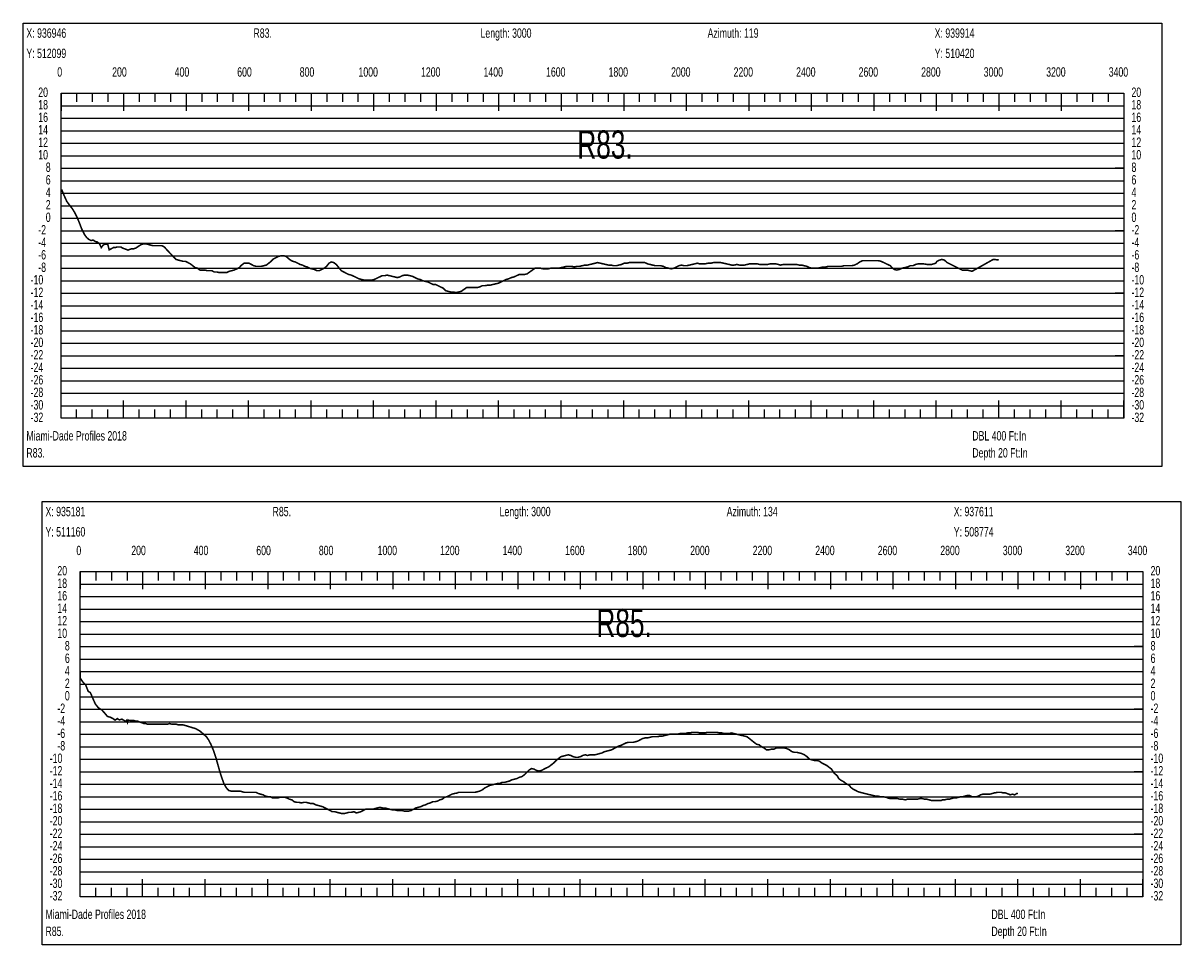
# Model space of a CAD drawing. Header units: inches. Extents: x 471865 to 538526, y 1054316 to 1102451.
# Tile 89 of 114: x 520763 to 524466, y 1075582 to 1078531. Entities that reach past the tile are written whole.
import ezdxf

# ---------------------------------------------------------------- set-up
doc = ezdxf.new("R2010")
doc.units = ezdxf.units.IN
doc.header["$MEASUREMENT"] = 0
for name, color, linetype in [('LABELS', 7, 'Continuous'), ('X_Gr1', 7, 'Continuous'), ('XSECTION', 7, 'Continuous')]:
    doc.layers.add(name, color=color, linetype=linetype)
doc.styles.get("Standard").update_dxf_attribs({"font": 'arial.ttf'})

msp = doc.modelspace()

# ---------------------------------------------------------------- linework, layer by layer
at = {"layer": 'X_Gr1', "color": 6, "linetype": 'Continuous', "lineweight": 18, "true_color": 0xff00ff, "transparency": 33554687, "const_width": 5}
for points in [[(520885.4, 1077999.3), (520885.4, 1077999.3), (520893.7, 1077979.1), (520902.2, 1077960.3), (520913, 1077945.9), (520918.9, 1077938.6), (520927.2, 1077925.5), (520935.8, 1077908), (520942.5, 1077891.7), (520949.9, 1077872.3), (520958.9, 1077854.3), (520965.5, 1077845.1), (520972.6, 1077839.1), (520979.5, 1077835.5), (520986.6, 1077836.9), (520993.8, 1077832), (520999.5, 1077830.8), (521006.7, 1077825.3), (521012.4, 1077812.7), (521018, 1077820.3), (521024.5, 1077824.2), (521033.1, 1077823.5), (521037.8, 1077805.4), (521051.3, 1077812.8), (521057.2, 1077812.8), (521063, 1077814.8), (521068.7, 1077814.8), (521074.9, 1077814.8), (521081.4, 1077810.8), (521087.3, 1077808.8), (521092.6, 1077806.8), (521097.8, 1077804.8), (521103.4, 1077806.8), (521109.5, 1077808.8), (521115.8, 1077808.8), (521122.2, 1077810.8), (521128.2, 1077814.8), (521134.3, 1077818.8), (521140.9, 1077822.8), (521147.9, 1077824.8), (521155.3, 1077824.8), (521162.8, 1077822.8), (521170.4, 1077820.8), (521177.9, 1077818.8), (521185, 1077818.8), (521192.1, 1077818.8), (521199.3, 1077818.8), (521206.6, 1077818.8), (521214.1, 1077814.8), (521221.3, 1077806.8), (521228.7, 1077798.8), (521236.3, 1077790.8), (521244, 1077782.8), (521251.6, 1077774.8), (521259.1, 1077772.8), (521266.7, 1077770.8), (521274.4, 1077768.8), (521282.1, 1077768.8), (521289.7, 1077764.8), (521297.3, 1077760.8), (521305, 1077754.8), (521312.7, 1077748.8), (521320.4, 1077746.8), (521328.2, 1077740.8), (521336, 1077740.8), (521343.8, 1077740.8), (521351.4, 1077738.8), (521358.8, 1077738.8), (521366.3, 1077738.8), (521373.9, 1077734.8), (521382, 1077734.8), (521390.1, 1077732.8), (521398.2, 1077732.8), (521406, 1077732.8), (521413.5, 1077732.8), (521421.3, 1077736.8), (521429.3, 1077738.8), (521437.6, 1077740.8), (521445.9, 1077744.8), (521453.7, 1077748.8), (521461.5, 1077756.8), (521469.4, 1077762.8), (521477.3, 1077762.8), (521485.2, 1077762.8), (521492.7, 1077758.8), (521500.2, 1077754.8), (521507.8, 1077752.8), (521515.8, 1077752.8), (521524.2, 1077752.8), (521532.5, 1077754.8), (521540.5, 1077756.8), (521548.2, 1077762.8), (521555.7, 1077768.8), (521563.7, 1077776.8), (521571.9, 1077780.8), (521580.1, 1077784.8), (521588.3, 1077786.8), (521595.9, 1077786.8), (521603.2, 1077784.8), (521610.3, 1077778.8), (521617.6, 1077772.8), (521625.3, 1077768.8), (521633.1, 1077766.8), (521640.9, 1077762.8), (521648.6, 1077758.8), (521656.1, 1077756.8), (521663.7, 1077752.8), (521671.2, 1077750.8), (521678.9, 1077746.8), (521686.6, 1077744.8), (521694.5, 1077742.8), (521702.3, 1077738.8), (521709.8, 1077738.8), (521717.4, 1077742.8), (521725.3, 1077746.8), (521733.2, 1077752.8), (521740.8, 1077762.8), (521748.2, 1077766.8), (521756.2, 1077764.8), (521764.2, 1077758.8), (521772.4, 1077748.8), (521780.5, 1077738.8), (521788.1, 1077734.8), (521795.8, 1077730.8), (521803.7, 1077726.8), (521812.1, 1077724.8), (521820.7, 1077720.8), (521828.9, 1077716.8), (521837.1, 1077712.8), (521845.1, 1077710.8), (521853.3, 1077708.8), (521861.6, 1077708.8), (521869.7, 1077708.8), (521877.8, 1077708.8), (521885.8, 1077710.8), (521894.1, 1077714.8), (521902.5, 1077718.8), (521910.8, 1077722.8), (521918.8, 1077722.8), (521926.6, 1077724.8), (521934.9, 1077722.8), (521943.4, 1077720.8), (521951.5, 1077718.8), (521959.6, 1077716.8), (521967.3, 1077718.8), (521975, 1077722.8), (521983.1, 1077724.8), (521991.5, 1077724.8), (521999.9, 1077722.8), (522008.1, 1077720.8), (522016.2, 1077716.8), (522024.2, 1077712.8), (522032.3, 1077710.8), (522040.7, 1077706.8), (522049, 1077704.8), (522057.3, 1077702.8), (522065.6, 1077698.8), (522073.8, 1077694.8), (522081.9, 1077694.8), (522089.9, 1077690.8), (522098.2, 1077686.8), (522106.4, 1077682.8), (522114.2, 1077674.8), (522122.2, 1077672.8), (522130.3, 1077670.8), (522138.8, 1077670.8), (522147.4, 1077668.8), (522155.7, 1077670.8), (522164, 1077672.8), (522172.4, 1077678.8), (522181, 1077684.8), (522189.6, 1077684.8), (522198.1, 1077684.8), (522206.5, 1077684.8), (522214.5, 1077684.8), (522222.6, 1077686.8), (522231.3, 1077690.8), (522240.1, 1077690.8), (522249, 1077692.8), (522257.4, 1077692.8), (522265.7, 1077694.8), (522274.1, 1077696.8), (522282.6, 1077698.8), (522291.2, 1077702.8), (522299.2, 1077706.8), (522307.4, 1077710.8), (522315.7, 1077712.8), (522324, 1077716.8), (522332.4, 1077718.8), (522341, 1077722.8), (522349.6, 1077726.8), (522358, 1077726.8), (522366.3, 1077726.8), (522374.8, 1077728.8), (522383.2, 1077734.8), (522391.5, 1077740.8), (522400.1, 1077746.8), (522408.8, 1077746.8), (522417.6, 1077746.8), (522425.9, 1077744.8), (522433.9, 1077744.8), (522442, 1077744.8), (522450.2, 1077746.8), (522458.7, 1077746.8), (522467.4, 1077746.8), (522475.9, 1077746.8), (522484.3, 1077748.8), (522492.4, 1077750.8), (522500.7, 1077752.8), (522509, 1077752.8), (522517.3, 1077752.8), (522525.6, 1077750.8), (522534, 1077752.8), (522542.6, 1077752.8), (522550.9, 1077754.8), (522559.2, 1077756.8), (522567.6, 1077756.8), (522576, 1077758.8), (522584.4, 1077760.8), (522592.5, 1077762.8), (522600.5, 1077764.8), (522609, 1077762.8), (522617.7, 1077760.8), (522626.5, 1077758.8), (522634.9, 1077756.8), (522643.2, 1077756.8), (522651.6, 1077754.8), (522659.9, 1077754.8), (522668.3, 1077756.8), (522676.8, 1077758.8), (522685.2, 1077762.8), (522693.6, 1077762.8), (522701.7, 1077764.8), (522710.1, 1077764.8), (522718.4, 1077764.8), (522726.6, 1077764.8), (522734.8, 1077764.8), (522742.9, 1077764.8), (522751.5, 1077764.8), (522759.9, 1077760.8), (522768.3, 1077758.8), (522776.6, 1077756.8), (522785, 1077754.8), (522793.7, 1077754.8), (522802.2, 1077754.8), (522810.5, 1077752.8), (522818.8, 1077748.8), (522827.2, 1077746.8), (522835.7, 1077744.8), (522844.1, 1077746.8), (522852.3, 1077750.8), (522860.3, 1077754.8), (522868.4, 1077756.8), (522876.7, 1077754.8), (522885.2, 1077754.8), (522893.9, 1077756.8), (522902.7, 1077758.8), (522910.9, 1077760.8), (522918.8, 1077762.8), (522926.7, 1077760.8), (522935.3, 1077760.8), (522944.4, 1077760.8), (522953.4, 1077762.8), (522962.3, 1077762.8), (522970.7, 1077764.8), (522978.7, 1077764.8), (522986.6, 1077764.8), (522994.5, 1077764.8), (523003.3, 1077762.8), (523012.3, 1077760.8), (523021, 1077758.8), (523029.2, 1077756.8), (523037.3, 1077756.8), (523045.6, 1077758.8), (523053.9, 1077756.8), (523062, 1077756.8), (523070.3, 1077756.8), (523078.5, 1077758.8), (523086.6, 1077760.8), (523094.6, 1077760.8), (523102.7, 1077760.8), (523110.8, 1077760.8), (523118.8, 1077758.8), (523126.8, 1077758.8), (523135, 1077758.8), (523143.6, 1077758.8), (523152.6, 1077760.8), (523161.6, 1077760.8), (523170.2, 1077760.8), (523178.1, 1077758.8), (523185.9, 1077756.8), (523194.1, 1077758.8), (523202.5, 1077758.8), (523211.1, 1077758.8), (523219.8, 1077758.8), (523228.5, 1077758.8), (523237, 1077758.8), (523245.1, 1077756.8), (523253, 1077756.8), (523261.1, 1077754.8), (523269.4, 1077752.8), (523278, 1077748.8), (523286.8, 1077746.8), (523295.9, 1077746.8), (523304.6, 1077746.8), (523313, 1077748.8), (523321.3, 1077750.8), (523329.4, 1077750.8), (523337.8, 1077752.8), (523346.4, 1077752.8), (523355.1, 1077752.8), (523363.6, 1077752.8), (523371.9, 1077752.8), (523380.3, 1077752.8), (523388.6, 1077754.8), (523396.9, 1077754.8), (523405.1, 1077754.8), (523413.4, 1077754.8), (523421.8, 1077756.8), (523430.4, 1077760.8), (523438.9, 1077766.8), (523447.7, 1077770.8), (523456.5, 1077770.8), (523469.2, 1077770.8), (523473.2, 1077770.8), (523481.5, 1077770.8), (523490.2, 1077770.8), (523498.8, 1077770.8), (523507.3, 1077768.8), (523515.7, 1077764.8), (523523.9, 1077760.8), (523536.9, 1077754.8), (523541.3, 1077748.8), (523549.7, 1077742.8), (523557.7, 1077740.8), (523565.7, 1077742.8), (523574.2, 1077746.8), (523582.9, 1077748.8), (523591.7, 1077750.8), (523600.4, 1077754.8), (523609, 1077754.8), (523617.5, 1077758.8), (523625.7, 1077760.8), (523637.9, 1077760.8), (523642, 1077760.8), (523655.2, 1077758.8), (523659.9, 1077758.8), (523669, 1077758.8), (523681.9, 1077762.8), (523685.9, 1077768.8), (523693.6, 1077772.8), (523701.5, 1077774.8), (523709.8, 1077772.8), (523718.3, 1077764.8), (523758.6, 1077744.8), (523766.3, 1077740.8), (523774.3, 1077740.8), (523783.3, 1077740.8), (523797.9, 1077736.8), (523865.6, 1077774.8), (523870.3, 1077774.8), (523883.7, 1077773)], [(520944.8, 1076459.1), (520944.8, 1076459.1), (520944.9, 1076436), (520953.7, 1076422.8), (520962.3, 1076414.4), (520970.6, 1076393.1), (520977.5, 1076389.1), (520993.3, 1076352.8), (521002.8, 1076341), (521014.5, 1076333.3), (521023.4, 1076323.4), (521032.1, 1076313), (521040.5, 1076310.6), (521050.1, 1076305.8), (521056.5, 1076301.1), (521063.7, 1076306), (521070.4, 1076301.7), (521078.3, 1076304.2), (521084.4, 1076300.6), (521091.4, 1076297.3), (521094.3, 1076300.8), (521096.3, 1076293.4), (521099, 1076300.8), (521104.2, 1076300.1), (521110.3, 1076300.1), (521116.2, 1076300.1), (521121.9, 1076298.1), (521127.3, 1076298.1), (521132.7, 1076296.1), (521138.3, 1076294.1), (521143.8, 1076292.1), (521149.4, 1076290.1), (521155, 1076290.1), (521160.5, 1076288.1), (521166, 1076288.1), (521171.7, 1076288.1), (521177.8, 1076288.1), (521184.1, 1076288.1), (521190.7, 1076288.1), (521197.4, 1076288.1), (521204.4, 1076288.1), (521211.3, 1076288.1), (521218, 1076288.1), (521224.5, 1076288.1), (521231, 1076290.1), (521237.8, 1076288.1), (521244.7, 1076288.1), (521251.6, 1076288.1), (521258.6, 1076286.1), (521265.8, 1076286.1), (521273.1, 1076286.1), (521280.2, 1076284.1), (521287, 1076282.1), (521293.6, 1076280.1), (521300.1, 1076278.1), (521306.8, 1076276.1), (521313.9, 1076274.1), (521321, 1076270.1), (521328.1, 1076266.1), (521335, 1076260.1), (521341.7, 1076254.1), (521348.6, 1076248.1), (521355.6, 1076238.1), (521362.9, 1076224.1), (521370.6, 1076206.1), (521378.2, 1076184.1), (521385.6, 1076158.1), (521392.4, 1076134.1), (521398.9, 1076114.1), (521405.6, 1076096.1), (521412.8, 1076084.1), (521420.2, 1076076.1), (521427.4, 1076074.1), (521434.3, 1076074.1), (521441.1, 1076074.1), (521448.2, 1076074.1), (521455.5, 1076074.1), (521462.9, 1076072.1), (521470.1, 1076070.1), (521477.4, 1076070.1), (521484.9, 1076070.1), (521492.6, 1076070.1), (521500.1, 1076070.1), (521507.5, 1076070.1), (521515.1, 1076066.1), (521522.8, 1076064.1), (521530.2, 1076062.1), (521537.5, 1076058.1), (521545.1, 1076056.1), (521553, 1076056.1), (521561, 1076052.1), (521568.8, 1076052.1), (521576.4, 1076052.1), (521583.9, 1076054.1), (521591.6, 1076054.1), (521599.3, 1076054.1), (521606.8, 1076052.1), (521614.3, 1076048.1), (521621.8, 1076046.1), (521629.4, 1076040.1), (521637.2, 1076038.1), (521645, 1076038.1), (521652.6, 1076036.1), (521660.1, 1076038.1), (521667.5, 1076038.1), (521675.3, 1076036.1), (521683.2, 1076034.1), (521691, 1076034.1), (521698.5, 1076030.1), (521705.9, 1076028.1), (521713.3, 1076026.1), (521720.7, 1076024.1), (521728.4, 1076020.1), (521736.4, 1076016.1), (521744.1, 1076012.1), (521751.4, 1076008.1), (521758.9, 1076008.1), (521766.6, 1076006.1), (521774.5, 1076004.1), (521782.4, 1076002.1), (521790.1, 1076002.1), (521797.4, 1076004.1), (521804.6, 1076006.1), (521812.4, 1076006.1), (521820.6, 1076008.1), (521828.5, 1076004.1), (521836, 1076006.1), (521843.1, 1076008.1), (521850.4, 1076012.1), (521858.1, 1076016.1), (521866, 1076016.1), (521873.6, 1076016.1), (521880.8, 1076016.1), (521888.2, 1076018.1), (521896, 1076020.1), (521904, 1076022.1), (521911.8, 1076020.1), (521919.5, 1076020.1), (521927.1, 1076018.1), (521934.7, 1076016.1), (521942.7, 1076014.1), (521950.6, 1076014.1), (521958.4, 1076012.1), (521965.9, 1076012.1), (521973.4, 1076012.1), (521981.2, 1076010.1), (521988.9, 1076010.1), (521996.4, 1076010.1), (522003.9, 1076012.1), (522011.5, 1076016.1), (522018.9, 1076020.1), (522026.7, 1076022.1), (522034.6, 1076024.1), (522042.4, 1076028.1), (522049.8, 1076030.1), (522057.2, 1076034.1), (522065, 1076036.1), (522072.9, 1076040.1), (522080.6, 1076040.1), (522088.3, 1076042.1), (522095.8, 1076046.1), (522103.2, 1076048.1), (522110.7, 1076054.1), (522118.4, 1076056.1), (522126.3, 1076060.1), (522134, 1076064.1), (522141.2, 1076066.1), (522151.7, 1076068.1), (522155.4, 1076070.1), (522163, 1076070.1), (522170.8, 1076070.1), (522178.3, 1076070.1), (522185.5, 1076070.1), (522192.8, 1076070.1), (522200.4, 1076070.1), (522208.2, 1076070.1), (522216, 1076072.1), (522223.8, 1076074.1), (522231.5, 1076078.1), (522239.3, 1076084.1), (522247.1, 1076088.1), (522254.8, 1076092.1), (522262.7, 1076094.1), (522271, 1076096.1), (522279.1, 1076098.1), (522287.1, 1076098.1), (522294.9, 1076102.1), (522302.6, 1076102.1), (522310.3, 1076104.1), (522317.9, 1076106.1), (522325.8, 1076110.1), (522333.7, 1076112.1), (522341.8, 1076114.1), (522349.8, 1076118.1), (522357.7, 1076120.1), (522365.9, 1076126.1), (522374, 1076134.1), (522381.8, 1076142.1), (522389.5, 1076146.1), (522397.2, 1076144.1), (522405, 1076140.1), (522412.7, 1076138.1), (522420.4, 1076140.1), (522428.3, 1076144.1), (522436.3, 1076148.1), (522444.4, 1076152.1), (522452.3, 1076158.1), (522460, 1076164.1), (522467.6, 1076172.1), (522475.1, 1076178.1), (522482.9, 1076184.1), (522490.7, 1076186.1), (522498.5, 1076188.1), (522506.3, 1076190.1), (522514.2, 1076188.1), (522522.1, 1076184.1), (522529.9, 1076182.1), (522537.7, 1076182.1), (522545.4, 1076184.1), (522553.1, 1076188.1), (522560.8, 1076190.1), (522568.3, 1076188.1), (522576, 1076190.1), (522584, 1076190.1), (522591.9, 1076190.1), (522599.6, 1076192.1), (522607, 1076194.1), (522614.5, 1076196.1), (522622.1, 1076200.1), (522629.8, 1076202.1), (522637.7, 1076204.1), (522645.3, 1076206.1), (522652.6, 1076210.1), (522659.9, 1076214.1), (522667.2, 1076218.1), (522674.8, 1076220.1), (522682.7, 1076224.1), (522690.8, 1076228.1), (522698.9, 1076230.1), (522706.9, 1076230.1), (522714.6, 1076230.1), (522722, 1076232.1), (522729.2, 1076234.1), (522736.5, 1076238.1), (522744, 1076242.1), (522751.7, 1076244.1), (522759.4, 1076244.1), (522767.3, 1076246.1), (522775.6, 1076248.1), (522784, 1076248.1), (522792.2, 1076248.1), (522800.1, 1076250.1), (522808, 1076250.1), (522815.8, 1076252.1), (522823.8, 1076254.1), (522831.8, 1076256.1), (522839.7, 1076256.1), (522847.7, 1076256.1), (522856, 1076256.1), (522864.2, 1076258.1), (522872.2, 1076258.1), (522880, 1076258.1), (522887.6, 1076260.1), (522895.4, 1076260.1), (522903.2, 1076262.1), (522911.4, 1076262.1), (522919.6, 1076262.1), (522927.8, 1076260.1), (522935.7, 1076260.1), (522943.3, 1076260.1), (522950.9, 1076262.1), (522958.5, 1076262.1), (522966.2, 1076262.1), (522974.2, 1076262.1), (522982.1, 1076262.1), (522990, 1076260.1), (522997.8, 1076260.1), (523005.5, 1076258.1), (523013.3, 1076258.1), (523021.1, 1076258.1), (523028.9, 1076260.1), (523036.9, 1076258.1), (523044.9, 1076256.1), (523053, 1076254.1), (523061.4, 1076252.1), (523069.8, 1076250.1), (523077.9, 1076248.1), (523085.7, 1076242.1), (523093.2, 1076236.1), (523100.7, 1076230.1), (523108.6, 1076224.1), (523116.7, 1076222.1), (523124.6, 1076216.1), (523132.4, 1076212.1), (523140.4, 1076206.1), (523148.4, 1076206.1), (523156.5, 1076208.1), (523164.5, 1076208.1), (523172.6, 1076212.1), (523180.5, 1076212.1), (523188.6, 1076212.1), (523197.2, 1076212.1), (523205.6, 1076210.1), (523213.9, 1076206.1), (523221.8, 1076200.1), (523229.5, 1076198.1), (523237.3, 1076198.1), (523245.2, 1076196.1), (523253.4, 1076194.1), (523261.8, 1076190.1), (523270.3, 1076184.1), (523278.3, 1076176.1), (523285.7, 1076174.1), (523293.2, 1076172.1), (523301, 1076172.1), (523309.1, 1076170.1), (523317.3, 1076164.1), (523325.3, 1076160.1), (523333.2, 1076156.1), (523341, 1076150.1), (523348.7, 1076144.1), (523356.3, 1076132.1), (523367.6, 1076122.1), (523371.6, 1076114.1), (523379.5, 1076108.1), (523387.3, 1076104.1), (523394.7, 1076098.1), (523405.8, 1076092.1), (523409.8, 1076086.1), (523417.8, 1076080.1), (523425.9, 1076076.1), (523433.5, 1076072.1), (523440.6, 1076070.1), (523447.9, 1076068.1), (523455.6, 1076066.1), (523463.9, 1076064.1), (523472.6, 1076062.1), (523480.9, 1076060.1), (523488.9, 1076058.1), (523496.5, 1076058.1), (523504.2, 1076056.1), (523512.1, 1076056.1), (523523.9, 1076054.1), (523527.9, 1076052.1), (523535.9, 1076050.1), (523543.9, 1076050.1), (523552, 1076050.1), (523559.8, 1076050.1), (523567.7, 1076048.1), (523575.8, 1076048.1), (523584, 1076046.1), (523591.9, 1076048.1), (523599.6, 1076048.1), (523607.3, 1076048.1), (523615.1, 1076048.1), (523623.1, 1076048.1), (523631, 1076050.1), (523638.6, 1076050.1), (523646, 1076048.1), (523653.2, 1076048.1), (523660.5, 1076046.1), (523667.9, 1076044.1), (523675.2, 1076044.1), (523682.4, 1076044.1), (523689.3, 1076044.1), (523699.6, 1076044.1), (523703.3, 1076046.1), (523710.7, 1076046.1), (523718.1, 1076048.1), (523725.1, 1076048.1), (523732.2, 1076050.1), (523739.6, 1076052.1), (523747.2, 1076052.1), (523754.6, 1076054.1), (523761.8, 1076056.1), (523768.8, 1076056.1), (523775.9, 1076058.1), (523783, 1076060.1), (523790.1, 1076060.1), (523797.3, 1076056.1), (523804.7, 1076056.1), (523811.9, 1076056.1), (523818.6, 1076058.1), (523825.4, 1076062.1), (523832.7, 1076064.1), (523844.1, 1076064.1), (523847.7, 1076064.1), (523854.7, 1076064.1), (523861.7, 1076066.1), (523868.8, 1076068.1), (523880.1, 1076070.1), (523883.9, 1076070.1), (523891.2, 1076070.1), (523898, 1076068.1), (523904.9, 1076068.1), (523916, 1076064.1), (523919.9, 1076062.1), (523927.2, 1076064.1), (523934.2, 1076062.1), (523940.9, 1076066.1), (523944.8, 1076066.9)]]:
    msp.add_lwpolyline(points, dxfattribs=at)
at = {"layer": 'XSECTION', "color": 18, "linetype": 'Continuous', "true_color": 0x000000}
for points in [[(520762.5, 1078530.8), (524404.9, 1078530.8), (524404.9, 1077112.8), (520762.5, 1077112.8), (520762.5, 1078530.8)], [(520883.7, 1078306.8), (524283.7, 1078306.8), (524283.7, 1077266.8), (520883.7, 1077266.8), (520883.7, 1078306.8)], [(520883.7, 1078306.8), (520883.7, 1078250.4)], [(520883.7, 1078306.8), (520883.7, 1078250.4)], [(520883.7, 1078306.8), (520883.7, 1078278.8)], [(520883.7, 1078306.8), (520883.7, 1078278.8)], [(520933.7, 1078306.8), (520933.7, 1078278.8)], [(520983.7, 1078306.8), (520983.7, 1078278.8)], [(521033.7, 1078306.8), (521033.7, 1078278.8)], [(521083.7, 1078306.8), (521083.7, 1078250.4)], [(521083.7, 1078306.8), (521083.7, 1078278.8)], [(521133.7, 1078306.8), (521133.7, 1078278.8)], [(521183.7, 1078306.8), (521183.7, 1078278.8)], [(521233.7, 1078306.8), (521233.7, 1078278.8)], [(521283.7, 1078306.8), (521283.7, 1078250.4)], [(521283.7, 1078306.8), (521283.7, 1078278.8)], [(521333.7, 1078306.8), (521333.7, 1078278.8)], [(521383.7, 1078306.8), (521383.7, 1078278.8)], [(521433.7, 1078306.8), (521433.7, 1078278.8)], [(521483.7, 1078306.8), (521483.7, 1078250.4)], [(521483.7, 1078306.8), (521483.7, 1078278.8)], [(521533.7, 1078306.8), (521533.7, 1078278.8)], [(521583.7, 1078306.8), (521583.7, 1078278.8)], [(521633.7, 1078306.8), (521633.7, 1078278.8)], [(521683.7, 1078306.8), (521683.7, 1078250.4)], [(521683.7, 1078306.8), (521683.7, 1078278.8)], [(521733.7, 1078306.8), (521733.7, 1078278.8)], [(521783.7, 1078306.8), (521783.7, 1078278.8)], [(521833.7, 1078306.8), (521833.7, 1078278.8)], [(521883.7, 1078306.8), (521883.7, 1078250.4)], [(521883.7, 1078306.8), (521883.7, 1078278.8)], [(521933.7, 1078306.8), (521933.7, 1078278.8)], [(521983.7, 1078306.8), (521983.7, 1078278.8)], [(522033.7, 1078306.8), (522033.7, 1078278.8)], [(522083.7, 1078306.8), (522083.7, 1078250.4)], [(522083.7, 1078306.8), (522083.7, 1078278.8)], [(522133.7, 1078306.8), (522133.7, 1078278.8)], [(522183.7, 1078306.8), (522183.7, 1078278.8)], [(522233.7, 1078306.8), (522233.7, 1078278.8)], [(522283.7, 1078306.8), (522283.7, 1078250.4)], [(522283.7, 1078306.8), (522283.7, 1078278.8)], [(522333.7, 1078306.8), (522333.7, 1078278.8)], [(522383.7, 1078306.8), (522383.7, 1078278.8)], [(522433.7, 1078306.8), (522433.7, 1078278.8)], [(522483.7, 1078306.8), (522483.7, 1078250.4)], [(522483.7, 1078306.8), (522483.7, 1078278.8)], [(522533.7, 1078306.8), (522533.7, 1078278.8)], [(522583.7, 1078306.8), (522583.7, 1078278.8)], [(522633.7, 1078306.8), (522633.7, 1078278.8)], [(522683.7, 1078306.8), (522683.7, 1078250.4)], [(522683.7, 1078306.8), (522683.7, 1078278.8)], [(522733.7, 1078306.8), (522733.7, 1078278.8)], [(522783.7, 1078306.8), (522783.7, 1078278.8)], [(522833.7, 1078306.8), (522833.7, 1078278.8)], [(522883.7, 1078306.8), (522883.7, 1078250.4)], [(522883.7, 1078306.8), (522883.7, 1078278.8)], [(522933.7, 1078306.8), (522933.7, 1078278.8)], [(522983.7, 1078306.8), (522983.7, 1078278.8)], [(523033.7, 1078306.8), (523033.7, 1078278.8)], [(523083.7, 1078306.8), (523083.7, 1078250.4)], [(523083.7, 1078306.8), (523083.7, 1078278.8)], [(523133.7, 1078306.8), (523133.7, 1078278.8)], [(523183.7, 1078306.8), (523183.7, 1078278.8)], [(523233.7, 1078306.8), (523233.7, 1078278.8)], [(523283.7, 1078306.8), (523283.7, 1078250.4)], [(523283.7, 1078306.8), (523283.7, 1078278.8)], [(523333.7, 1078306.8), (523333.7, 1078278.8)], [(523383.7, 1078306.8), (523383.7, 1078278.8)], [(523433.7, 1078306.8), (523433.7, 1078278.8)], [(523483.7, 1078306.8), (523483.7, 1078250.4)], [(523483.7, 1078306.8), (523483.7, 1078278.8)], [(523533.7, 1078306.8), (523533.7, 1078278.8)], [(523583.7, 1078306.8), (523583.7, 1078278.8)], [(523633.7, 1078306.8), (523633.7, 1078278.8)], [(523683.7, 1078306.8), (523683.7, 1078250.4)], [(523683.7, 1078306.8), (523683.7, 1078278.8)], [(523733.7, 1078306.8), (523733.7, 1078278.8)], [(523783.7, 1078306.8), (523783.7, 1078278.8)], [(523833.7, 1078306.8), (523833.7, 1078278.8)], [(523883.7, 1078306.8), (523883.7, 1078250.4)], [(523883.7, 1078306.8), (523883.7, 1078278.8)], [(523933.7, 1078306.8), (523933.7, 1078278.8)], [(523983.7, 1078306.8), (523983.7, 1078278.8)], [(524033.7, 1078306.8), (524033.7, 1078278.8)], [(524083.7, 1078306.8), (524083.7, 1078250.4)], [(524083.7, 1078306.8), (524083.7, 1078278.8)], [(524133.7, 1078306.8), (524133.7, 1078278.8)], [(524183.7, 1078306.8), (524183.7, 1078278.8)], [(524233.7, 1078306.8), (524233.7, 1078278.8)], [(524283.7, 1078306.8), (524283.7, 1078250.4)], [(524283.7, 1078306.8), (524283.7, 1078278.8)], [(520883.7, 1078066.8), (520911.7, 1078066.8)], [(524283.7, 1078066.8), (524255.7, 1078066.8)], [(520883.7, 1077866.8), (520911.7, 1077866.8)], [(524283.7, 1077866.8), (524255.7, 1077866.8)], [(520883.7, 1077666.8), (520911.7, 1077666.8)], [(524283.7, 1077666.8), (524255.7, 1077666.8)], [(520883.7, 1077466.8), (520911.7, 1077466.8)], [(524283.7, 1077466.8), (524255.7, 1077466.8)], [(520883.7, 1077266.8), (520883.7, 1077323.2)], [(520883.7, 1077266.8), (520883.7, 1077323.2)], [(521083.7, 1077266.8), (521083.7, 1077323.2)], [(521283.7, 1077266.8), (521283.7, 1077323.2)], [(521483.7, 1077266.8), (521483.7, 1077323.2)], [(521683.7, 1077266.8), (521683.7, 1077323.2)], [(521883.7, 1077266.8), (521883.7, 1077323.2)], [(522083.7, 1077266.8), (522083.7, 1077323.2)], [(522283.7, 1077266.8), (522283.7, 1077323.2)], [(522483.7, 1077266.8), (522483.7, 1077323.2)], [(522683.7, 1077266.8), (522683.7, 1077323.2)], [(522883.7, 1077266.8), (522883.7, 1077323.2)], [(523083.7, 1077266.8), (523083.7, 1077323.2)], [(523283.7, 1077266.8), (523283.7, 1077323.2)], [(523483.7, 1077266.8), (523483.7, 1077323.2)], [(523683.7, 1077266.8), (523683.7, 1077323.2)], [(523883.7, 1077266.8), (523883.7, 1077323.2)], [(524083.7, 1077266.8), (524083.7, 1077323.2)], [(524283.7, 1077266.8), (524283.7, 1077323.2)], [(520883.7, 1077266.8), (520883.7, 1077294.8)], [(520883.7, 1077266.8), (520883.7, 1077294.8)], [(520933.7, 1077266.8), (520933.7, 1077294.8)], [(520983.7, 1077266.8), (520983.7, 1077294.8)], [(521033.7, 1077266.8), (521033.7, 1077294.8)], [(521083.7, 1077266.8), (521083.7, 1077294.8)], [(521133.7, 1077266.8), (521133.7, 1077294.8)], [(521183.7, 1077266.8), (521183.7, 1077294.8)], [(521233.7, 1077266.8), (521233.7, 1077294.8)], [(521283.7, 1077266.8), (521283.7, 1077294.8)], [(521333.7, 1077266.8), (521333.7, 1077294.8)], [(521383.7, 1077266.8), (521383.7, 1077294.8)], [(521433.7, 1077266.8), (521433.7, 1077294.8)], [(521483.7, 1077266.8), (521483.7, 1077294.8)], [(521533.7, 1077266.8), (521533.7, 1077294.8)], [(521583.7, 1077266.8), (521583.7, 1077294.8)], [(521633.7, 1077266.8), (521633.7, 1077294.8)], [(521683.7, 1077266.8), (521683.7, 1077294.8)], [(521733.7, 1077266.8), (521733.7, 1077294.8)], [(521783.7, 1077266.8), (521783.7, 1077294.8)], [(521833.7, 1077266.8), (521833.7, 1077294.8)], [(521883.7, 1077266.8), (521883.7, 1077294.8)], [(521933.7, 1077266.8), (521933.7, 1077294.8)], [(521983.7, 1077266.8), (521983.7, 1077294.8)], [(522033.7, 1077266.8), (522033.7, 1077294.8)], [(522083.7, 1077266.8), (522083.7, 1077294.8)], [(522133.7, 1077266.8), (522133.7, 1077294.8)], [(522183.7, 1077266.8), (522183.7, 1077294.8)], [(522233.7, 1077266.8), (522233.7, 1077294.8)], [(522283.7, 1077266.8), (522283.7, 1077294.8)], [(522333.7, 1077266.8), (522333.7, 1077294.8)], [(522383.7, 1077266.8), (522383.7, 1077294.8)], [(522433.7, 1077266.8), (522433.7, 1077294.8)], [(522483.7, 1077266.8), (522483.7, 1077294.8)], [(522533.7, 1077266.8), (522533.7, 1077294.8)], [(522583.7, 1077266.8), (522583.7, 1077294.8)], [(522633.7, 1077266.8), (522633.7, 1077294.8)], [(522683.7, 1077266.8), (522683.7, 1077294.8)], [(522733.7, 1077266.8), (522733.7, 1077294.8)], [(522783.7, 1077266.8), (522783.7, 1077294.8)], [(522833.7, 1077266.8), (522833.7, 1077294.8)], [(522883.7, 1077266.8), (522883.7, 1077294.8)], [(522933.7, 1077266.8), (522933.7, 1077294.8)], [(522983.7, 1077266.8), (522983.7, 1077294.8)], [(523033.7, 1077266.8), (523033.7, 1077294.8)], [(523083.7, 1077266.8), (523083.7, 1077294.8)], [(523133.7, 1077266.8), (523133.7, 1077294.8)], [(523183.7, 1077266.8), (523183.7, 1077294.8)], [(523233.7, 1077266.8), (523233.7, 1077294.8)], [(523283.7, 1077266.8), (523283.7, 1077294.8)], [(523333.7, 1077266.8), (523333.7, 1077294.8)], [(523383.7, 1077266.8), (523383.7, 1077294.8)], [(523433.7, 1077266.8), (523433.7, 1077294.8)], [(523483.7, 1077266.8), (523483.7, 1077294.8)], [(523533.7, 1077266.8), (523533.7, 1077294.8)], [(523583.7, 1077266.8), (523583.7, 1077294.8)], [(523633.7, 1077266.8), (523633.7, 1077294.8)], [(523683.7, 1077266.8), (523683.7, 1077294.8)], [(523733.7, 1077266.8), (523733.7, 1077294.8)], [(523783.7, 1077266.8), (523783.7, 1077294.8)], [(523833.7, 1077266.8), (523833.7, 1077294.8)], [(523883.7, 1077266.8), (523883.7, 1077294.8)], [(523933.7, 1077266.8), (523933.7, 1077294.8)], [(523983.7, 1077266.8), (523983.7, 1077294.8)], [(524033.7, 1077266.8), (524033.7, 1077294.8)], [(524083.7, 1077266.8), (524083.7, 1077294.8)], [(524133.7, 1077266.8), (524133.7, 1077294.8)], [(524183.7, 1077266.8), (524183.7, 1077294.8)], [(524233.7, 1077266.8), (524233.7, 1077294.8)], [(524283.7, 1077266.8), (524283.7, 1077294.8)], [(520823.6, 1077000.1), (524466, 1077000.1), (524466, 1075582.1), (520823.6, 1075582.1), (520823.6, 1077000.1)], [(520944.8, 1076776.1), (524344.8, 1076776.1), (524344.8, 1075736.1), (520944.8, 1075736.1), (520944.8, 1076776.1)], [(520944.8, 1076776.1), (520944.8, 1076719.7)], [(520944.8, 1076776.1), (520944.8, 1076719.7)], [(520944.8, 1076776.1), (520944.8, 1076748.1)], [(520944.8, 1076776.1), (520944.8, 1076748.1)], [(520994.8, 1076776.1), (520994.8, 1076748.1)], [(521044.8, 1076776.1), (521044.8, 1076748.1)], [(521094.8, 1076776.1), (521094.8, 1076748.1)], [(521144.8, 1076776.1), (521144.8, 1076719.7)], [(521144.8, 1076776.1), (521144.8, 1076748.1)], [(521194.8, 1076776.1), (521194.8, 1076748.1)], [(521244.8, 1076776.1), (521244.8, 1076748.1)], [(521294.8, 1076776.1), (521294.8, 1076748.1)], [(521344.8, 1076776.1), (521344.8, 1076719.7)], [(521344.8, 1076776.1), (521344.8, 1076748.1)], [(521394.8, 1076776.1), (521394.8, 1076748.1)], [(521444.8, 1076776.1), (521444.8, 1076748.1)], [(521494.8, 1076776.1), (521494.8, 1076748.1)], [(521544.8, 1076776.1), (521544.8, 1076719.7)], [(521544.8, 1076776.1), (521544.8, 1076748.1)], [(521594.8, 1076776.1), (521594.8, 1076748.1)], [(521644.8, 1076776.1), (521644.8, 1076748.1)], [(521694.8, 1076776.1), (521694.8, 1076748.1)], [(521744.8, 1076776.1), (521744.8, 1076719.7)], [(521744.8, 1076776.1), (521744.8, 1076748.1)], [(521794.8, 1076776.1), (521794.8, 1076748.1)], [(521844.8, 1076776.1), (521844.8, 1076748.1)], [(521894.8, 1076776.1), (521894.8, 1076748.1)], [(521944.8, 1076776.1), (521944.8, 1076719.7)], [(521944.8, 1076776.1), (521944.8, 1076748.1)], [(521994.8, 1076776.1), (521994.8, 1076748.1)], [(522044.8, 1076776.1), (522044.8, 1076748.1)], [(522094.8, 1076776.1), (522094.8, 1076748.1)], [(522144.8, 1076776.1), (522144.8, 1076719.7)], [(522144.8, 1076776.1), (522144.8, 1076748.1)], [(522194.8, 1076776.1), (522194.8, 1076748.1)], [(522244.8, 1076776.1), (522244.8, 1076748.1)], [(522294.8, 1076776.1), (522294.8, 1076748.1)], [(522344.8, 1076776.1), (522344.8, 1076719.7)], [(522344.8, 1076776.1), (522344.8, 1076748.1)], [(522394.8, 1076776.1), (522394.8, 1076748.1)], [(522444.8, 1076776.1), (522444.8, 1076748.1)], [(522494.8, 1076776.1), (522494.8, 1076748.1)], [(522544.8, 1076776.1), (522544.8, 1076719.7)], [(522544.8, 1076776.1), (522544.8, 1076748.1)], [(522594.8, 1076776.1), (522594.8, 1076748.1)], [(522644.8, 1076776.1), (522644.8, 1076748.1)], [(522694.8, 1076776.1), (522694.8, 1076748.1)], [(522744.8, 1076776.1), (522744.8, 1076719.7)], [(522744.8, 1076776.1), (522744.8, 1076748.1)], [(522794.8, 1076776.1), (522794.8, 1076748.1)], [(522844.8, 1076776.1), (522844.8, 1076748.1)], [(522894.8, 1076776.1), (522894.8, 1076748.1)], [(522944.8, 1076776.1), (522944.8, 1076719.7)], [(522944.8, 1076776.1), (522944.8, 1076748.1)], [(522994.8, 1076776.1), (522994.8, 1076748.1)], [(523044.8, 1076776.1), (523044.8, 1076748.1)], [(523094.8, 1076776.1), (523094.8, 1076748.1)], [(523144.8, 1076776.1), (523144.8, 1076719.7)], [(523144.8, 1076776.1), (523144.8, 1076748.1)], [(523194.8, 1076776.1), (523194.8, 1076748.1)], [(523244.8, 1076776.1), (523244.8, 1076748.1)], [(523294.8, 1076776.1), (523294.8, 1076748.1)], [(523344.8, 1076776.1), (523344.8, 1076719.7)], [(523344.8, 1076776.1), (523344.8, 1076748.1)], [(523394.8, 1076776.1), (523394.8, 1076748.1)], [(523444.8, 1076776.1), (523444.8, 1076748.1)], [(523494.8, 1076776.1), (523494.8, 1076748.1)], [(523544.8, 1076776.1), (523544.8, 1076719.7)], [(523544.8, 1076776.1), (523544.8, 1076748.1)], [(523594.8, 1076776.1), (523594.8, 1076748.1)], [(523644.8, 1076776.1), (523644.8, 1076748.1)], [(523694.8, 1076776.1), (523694.8, 1076748.1)], [(523744.8, 1076776.1), (523744.8, 1076719.7)], [(523744.8, 1076776.1), (523744.8, 1076748.1)], [(523794.8, 1076776.1), (523794.8, 1076748.1)], [(523844.8, 1076776.1), (523844.8, 1076748.1)], [(523894.8, 1076776.1), (523894.8, 1076748.1)], [(523944.8, 1076776.1), (523944.8, 1076719.7)], [(523944.8, 1076776.1), (523944.8, 1076748.1)], [(523994.8, 1076776.1), (523994.8, 1076748.1)], [(524044.8, 1076776.1), (524044.8, 1076748.1)], [(524094.8, 1076776.1), (524094.8, 1076748.1)], [(524144.8, 1076776.1), (524144.8, 1076719.7)], [(524144.8, 1076776.1), (524144.8, 1076748.1)], [(524194.8, 1076776.1), (524194.8, 1076748.1)], [(524244.8, 1076776.1), (524244.8, 1076748.1)], [(524294.8, 1076776.1), (524294.8, 1076748.1)], [(524344.8, 1076776.1), (524344.8, 1076719.7)], [(524344.8, 1076776.1), (524344.8, 1076748.1)], [(520944.8, 1076536.1), (520972.8, 1076536.1)], [(524344.8, 1076536.1), (524316.8, 1076536.1)], [(520944.8, 1076336.1), (520972.8, 1076336.1)], [(524344.8, 1076336.1), (524316.8, 1076336.1)], [(520944.8, 1076136.1), (520972.8, 1076136.1)], [(524344.8, 1076136.1), (524316.8, 1076136.1)], [(520944.8, 1075936.1), (520972.8, 1075936.1)], [(524344.8, 1075936.1), (524316.8, 1075936.1)], [(520944.8, 1075736.1), (520944.8, 1075792.5)], [(520944.8, 1075736.1), (520944.8, 1075792.5)], [(521144.8, 1075736.1), (521144.8, 1075792.5)], [(521344.8, 1075736.1), (521344.8, 1075792.5)], [(521544.8, 1075736.1), (521544.8, 1075792.5)], [(521744.8, 1075736.1), (521744.8, 1075792.5)], [(521944.8, 1075736.1), (521944.8, 1075792.5)], [(522144.8, 1075736.1), (522144.8, 1075792.5)], [(522344.8, 1075736.1), (522344.8, 1075792.5)], [(522544.8, 1075736.1), (522544.8, 1075792.5)], [(522744.8, 1075736.1), (522744.8, 1075792.5)], [(522944.8, 1075736.1), (522944.8, 1075792.5)], [(523144.8, 1075736.1), (523144.8, 1075792.5)], [(523344.8, 1075736.1), (523344.8, 1075792.5)], [(523544.8, 1075736.1), (523544.8, 1075792.5)], [(523744.8, 1075736.1), (523744.8, 1075792.5)], [(523944.8, 1075736.1), (523944.8, 1075792.5)], [(524144.8, 1075736.1), (524144.8, 1075792.5)], [(524344.8, 1075736.1), (524344.8, 1075792.5)], [(520944.8, 1075736.1), (520944.8, 1075764.1)], [(520944.8, 1075736.1), (520944.8, 1075764.1)], [(520994.8, 1075736.1), (520994.8, 1075764.1)], [(521044.8, 1075736.1), (521044.8, 1075764.1)], [(521094.8, 1075736.1), (521094.8, 1075764.1)], [(521144.8, 1075736.1), (521144.8, 1075764.1)], [(521194.8, 1075736.1), (521194.8, 1075764.1)], [(521244.8, 1075736.1), (521244.8, 1075764.1)], [(521294.8, 1075736.1), (521294.8, 1075764.1)], [(521344.8, 1075736.1), (521344.8, 1075764.1)], [(521394.8, 1075736.1), (521394.8, 1075764.1)], [(521444.8, 1075736.1), (521444.8, 1075764.1)], [(521494.8, 1075736.1), (521494.8, 1075764.1)], [(521544.8, 1075736.1), (521544.8, 1075764.1)], [(521594.8, 1075736.1), (521594.8, 1075764.1)], [(521644.8, 1075736.1), (521644.8, 1075764.1)], [(521694.8, 1075736.1), (521694.8, 1075764.1)], [(521744.8, 1075736.1), (521744.8, 1075764.1)], [(521794.8, 1075736.1), (521794.8, 1075764.1)], [(521844.8, 1075736.1), (521844.8, 1075764.1)], [(521894.8, 1075736.1), (521894.8, 1075764.1)], [(521944.8, 1075736.1), (521944.8, 1075764.1)], [(521994.8, 1075736.1), (521994.8, 1075764.1)], [(522044.8, 1075736.1), (522044.8, 1075764.1)], [(522094.8, 1075736.1), (522094.8, 1075764.1)], [(522144.8, 1075736.1), (522144.8, 1075764.1)], [(522194.8, 1075736.1), (522194.8, 1075764.1)], [(522244.8, 1075736.1), (522244.8, 1075764.1)], [(522294.8, 1075736.1), (522294.8, 1075764.1)], [(522344.8, 1075736.1), (522344.8, 1075764.1)], [(522394.8, 1075736.1), (522394.8, 1075764.1)], [(522444.8, 1075736.1), (522444.8, 1075764.1)], [(522494.8, 1075736.1), (522494.8, 1075764.1)], [(522544.8, 1075736.1), (522544.8, 1075764.1)], [(522594.8, 1075736.1), (522594.8, 1075764.1)], [(522644.8, 1075736.1), (522644.8, 1075764.1)], [(522694.8, 1075736.1), (522694.8, 1075764.1)], [(522744.8, 1075736.1), (522744.8, 1075764.1)], [(522794.8, 1075736.1), (522794.8, 1075764.1)], [(522844.8, 1075736.1), (522844.8, 1075764.1)], [(522894.8, 1075736.1), (522894.8, 1075764.1)], [(522944.8, 1075736.1), (522944.8, 1075764.1)], [(522994.8, 1075736.1), (522994.8, 1075764.1)], [(523044.8, 1075736.1), (523044.8, 1075764.1)], [(523094.8, 1075736.1), (523094.8, 1075764.1)], [(523144.8, 1075736.1), (523144.8, 1075764.1)], [(523194.8, 1075736.1), (523194.8, 1075764.1)], [(523244.8, 1075736.1), (523244.8, 1075764.1)], [(523294.8, 1075736.1), (523294.8, 1075764.1)], [(523344.8, 1075736.1), (523344.8, 1075764.1)], [(523394.8, 1075736.1), (523394.8, 1075764.1)], [(523444.8, 1075736.1), (523444.8, 1075764.1)], [(523494.8, 1075736.1), (523494.8, 1075764.1)], [(523544.8, 1075736.1), (523544.8, 1075764.1)], [(523594.8, 1075736.1), (523594.8, 1075764.1)], [(523644.8, 1075736.1), (523644.8, 1075764.1)], [(523694.8, 1075736.1), (523694.8, 1075764.1)], [(523744.8, 1075736.1), (523744.8, 1075764.1)], [(523794.8, 1075736.1), (523794.8, 1075764.1)], [(523844.8, 1075736.1), (523844.8, 1075764.1)], [(523894.8, 1075736.1), (523894.8, 1075764.1)], [(523944.8, 1075736.1), (523944.8, 1075764.1)], [(523994.8, 1075736.1), (523994.8, 1075764.1)], [(524044.8, 1075736.1), (524044.8, 1075764.1)], [(524094.8, 1075736.1), (524094.8, 1075764.1)], [(524144.8, 1075736.1), (524144.8, 1075764.1)], [(524194.8, 1075736.1), (524194.8, 1075764.1)], [(524244.8, 1075736.1), (524244.8, 1075764.1)], [(524294.8, 1075736.1), (524294.8, 1075764.1)], [(524344.8, 1075736.1), (524344.8, 1075764.1)]]:
    msp.add_lwpolyline(points, dxfattribs=at)
at = {"layer": 'XSECTION', "color": 18, "true_color": 0x000000}
for points in [[(520883.7, 1078266.8), (524283.7, 1078266.8)], [(520883.7, 1078226.8), (524283.7, 1078226.8)], [(520883.7, 1078186.8), (524283.7, 1078186.8)], [(520883.7, 1078146.8), (524283.7, 1078146.8)], [(520883.7, 1078106.8), (524283.7, 1078106.8)], [(520883.7, 1078066.8), (524283.7, 1078066.8)], [(520883.7, 1078026.8), (524283.7, 1078026.8)], [(520883.7, 1077986.8), (524283.7, 1077986.8)], [(520883.7, 1077946.8), (524283.7, 1077946.8)], [(520883.7, 1077906.8), (524283.7, 1077906.8)], [(520883.7, 1077866.8), (524283.7, 1077866.8)], [(520883.7, 1077826.8), (524283.7, 1077826.8)], [(520883.7, 1077786.8), (524283.7, 1077786.8)], [(520883.7, 1077746.8), (524283.7, 1077746.8)], [(520883.7, 1077706.8), (524283.7, 1077706.8)], [(520883.7, 1077666.8), (524283.7, 1077666.8)], [(520883.7, 1077626.8), (524283.7, 1077626.8)], [(520883.7, 1077586.8), (524283.7, 1077586.8)], [(520883.7, 1077546.8), (524283.7, 1077546.8)], [(520883.7, 1077506.8), (524283.7, 1077506.8)], [(520883.7, 1077466.8), (524283.7, 1077466.8)], [(520883.7, 1077426.8), (524283.7, 1077426.8)], [(520883.7, 1077386.8), (524283.7, 1077386.8)], [(520883.7, 1077346.8), (524283.7, 1077346.8)], [(520883.7, 1077306.8), (524283.7, 1077306.8)], [(520944.8, 1076736.1), (524344.8, 1076736.1)], [(520944.8, 1076696.1), (524344.8, 1076696.1)], [(520944.8, 1076656.1), (524344.8, 1076656.1)], [(520944.8, 1076616.1), (524344.8, 1076616.1)], [(520944.8, 1076576.1), (524344.8, 1076576.1)], [(520944.8, 1076536.1), (524344.8, 1076536.1)], [(520944.8, 1076496.1), (524344.8, 1076496.1)], [(520944.8, 1076456.1), (524344.8, 1076456.1)], [(520944.8, 1076416.1), (524344.8, 1076416.1)], [(520944.8, 1076376.1), (524344.8, 1076376.1)], [(520944.8, 1076336.1), (524344.8, 1076336.1)], [(520944.8, 1076296.1), (524344.8, 1076296.1)], [(520944.8, 1076256.1), (524344.8, 1076256.1)], [(520944.8, 1076216.1), (524344.8, 1076216.1)], [(520944.8, 1076176.1), (524344.8, 1076176.1)], [(520944.8, 1076136.1), (524344.8, 1076136.1)], [(520944.8, 1076096.1), (524344.8, 1076096.1)], [(520944.8, 1076056.1), (524344.8, 1076056.1)], [(520944.8, 1076016.1), (524344.8, 1076016.1)], [(520944.8, 1075976.1), (524344.8, 1075976.1)], [(520944.8, 1075936.1), (524344.8, 1075936.1)], [(520944.8, 1075896.1), (524344.8, 1075896.1)], [(520944.8, 1075856.1), (524344.8, 1075856.1)], [(520944.8, 1075816.1), (524344.8, 1075816.1)], [(520944.8, 1075776.1), (524344.8, 1075776.1)]]:
    msp.add_lwpolyline(points, dxfattribs=at)

# ---------------------------------------------------------------- texts
at = {"layer": 'LABELS', "color": 18, "true_color": 0x000000, "width": 0.666667}
for s, height, p in [('X: 936946', 30, (520772.9, 1078484)), ('R83.', 30, (521499.3, 1078484)), ('Length: 3000', 30, (522225.7, 1078484)), ('Azimuth: 119', 30, (522952.1, 1078484)), ('X: 939914', 30, (523678.5, 1078484)), ('Y: 512099', 30, (520772.9, 1078419.2)), ('Y: 510420', 30, (523678.5, 1078419.2)), ('0', 30, (520871.7, 1078359.6)), ('0', 30, (520871.7, 1078359.6)), ('200', 30, (521047.3, 1078359.6)), ('400', 30, (521247.3, 1078359.6)), ('600', 30, (521447.3, 1078359.6)), ('800', 30, (521647.3, 1078359.6)), ('1000', 30, (521835.3, 1078359.6)), ('1200', 30, (522035.3, 1078359.6)), ('1400', 30, (522235.3, 1078359.6)), ('1600', 30, (522435.3, 1078359.6)), ('1800', 30, (522635.3, 1078359.6)), ('2000', 30, (522835.3, 1078359.6)), ('2200', 30, (523035.3, 1078359.6)), ('2400', 30, (523235.3, 1078359.6)), ('2600', 30, (523435.3, 1078359.6)), ('2800', 30, (523635.3, 1078359.6)), ('3000', 30, (523835.3, 1078359.6)), ('3200', 30, (524035.3, 1078359.6)), ('3400', 30, (524235.3, 1078359.6)), ('20', 30, (520810.9, 1078294.8)), ('20', 30, (524308.1, 1078294.8)), ('18', 30, (520810.9, 1078254.8)), ('18', 30, (524308.1, 1078254.8)), ('16', 30, (520810.9, 1078214.8)), ('16', 30, (524308.1, 1078214.8)), ('14', 30, (520810.9, 1078174.8)), ('14', 30, (524308.1, 1078174.8)), ('12', 30, (520810.9, 1078134.8)), ('R83.', 90, (522535.3, 1078097.6)), ('12', 30, (524308.1, 1078134.8)), ('10', 30, (520810.9, 1078094.8)), ('10', 30, (524308.1, 1078094.8)), ('8', 30, (520834.9, 1078054.8)), ('8', 30, (524308.1, 1078054.8)), ('6', 30, (520834.9, 1078014.8)), ('6', 30, (524308.1, 1078014.8)), ('4', 30, (520834.9, 1077974.8)), ('4', 30, (524308.1, 1077974.8)), ('2', 30, (520834.9, 1077934.8)), ('2', 30, (524308.1, 1077934.8)), ('0', 30, (520834.9, 1077894.8)), ('0', 30, (524308.1, 1077894.8)), ('-2', 30, (520810.9, 1077854.8)), ('-2', 30, (524308.1, 1077854.8)), ('-4', 30, (520810.9, 1077814.8)), ('-4', 30, (524308.1, 1077814.8)), ('-6', 30, (520810.9, 1077774.8)), ('-6', 30, (524308.1, 1077774.8)), ('-8', 30, (520810.9, 1077734.8)), ('-8', 30, (524308.1, 1077734.8)), ('-10', 30, (520786.5, 1077694.8)), ('-10', 30, (524308.1, 1077694.8)), ('-12', 30, (520786.5, 1077654.8)), ('-12', 30, (524308.1, 1077654.8)), ('-14', 30, (520786.5, 1077614.8)), ('-14', 30, (524308.1, 1077614.8)), ('-16', 30, (520786.5, 1077574.8)), ('-16', 30, (524308.1, 1077574.8)), ('-18', 30, (520786.5, 1077534.8)), ('-18', 30, (524308.1, 1077534.8)), ('-20', 30, (520786.5, 1077494.8)), ('-20', 30, (524308.1, 1077494.8)), ('-22', 30, (520786.5, 1077454.8)), ('-22', 30, (524308.1, 1077454.8)), ('-24', 30, (520786.5, 1077414.8)), ('-24', 30, (524308.1, 1077414.8)), ('-26', 30, (520786.5, 1077374.8)), ('-26', 30, (524308.1, 1077374.8)), ('-28', 30, (520786.5, 1077334.8)), ('-28', 30, (524308.1, 1077334.8)), ('-30', 30, (520786.5, 1077294.8)), ('-30', 30, (524308.1, 1077294.8)), ('-32', 30, (520786.5, 1077254.8)), ('-32', 30, (524308.1, 1077254.8)), ('Miami-Dade Profiles 2018', 30, (520772.9, 1077195.6)), ('DBL 400 Ft:In', 30, (523798.9, 1077195.6)), ('R83.', 30, (520772.9, 1077141.2)), ('Depth 20 Ft:In', 30, (523798.9, 1077141.2)), ('X: 935181', 30, (520834, 1076953.3)), ('R85.', 30, (521560.4, 1076953.3)), ('Length: 3000', 30, (522286.8, 1076953.3)), ('Azimuth: 134', 30, (523013.2, 1076953.3)), ('X: 937611', 30, (523739.6, 1076953.3)), ('Y: 511160', 30, (520834, 1076888.5)), ('Y: 508774', 30, (523739.6, 1076888.5)), ('0', 30, (520932.8, 1076828.9)), ('0', 30, (520932.8, 1076828.9)), ('200', 30, (521108.4, 1076828.9)), ('400', 30, (521308.4, 1076828.9)), ('600', 30, (521508.4, 1076828.9)), ('800', 30, (521708.4, 1076828.9)), ('1000', 30, (521896.4, 1076828.9)), ('1200', 30, (522096.4, 1076828.9)), ('1400', 30, (522296.4, 1076828.9)), ('1600', 30, (522496.4, 1076828.9)), ('1800', 30, (522696.4, 1076828.9)), ('2000', 30, (522896.4, 1076828.9)), ('2200', 30, (523096.4, 1076828.9)), ('2400', 30, (523296.4, 1076828.9)), ('2600', 30, (523496.4, 1076828.9)), ('2800', 30, (523696.4, 1076828.9)), ('3000', 30, (523896.4, 1076828.9)), ('3200', 30, (524096.4, 1076828.9)), ('3400', 30, (524296.4, 1076828.9)), ('20', 30, (520872, 1076764.1)), ('20', 30, (524369.2, 1076764.1)), ('18', 30, (520872, 1076724.1)), ('18', 30, (524369.2, 1076724.1)), ('16', 30, (520872, 1076684.1)), ('16', 30, (524369.2, 1076684.1)), ('14', 30, (520872, 1076644.1)), ('R85.', 90, (522596.4, 1076566.9)), ('14', 30, (524369.2, 1076644.1)), ('12', 30, (520872, 1076604.1)), ('12', 30, (524369.2, 1076604.1)), ('10', 30, (520872, 1076564.1)), ('10', 30, (524369.2, 1076564.1)), ('8', 30, (520896, 1076524.1)), ('8', 30, (524369.2, 1076524.1)), ('6', 30, (520896, 1076484.1)), ('6', 30, (524369.2, 1076484.1)), ('4', 30, (520896, 1076444.1)), ('4', 30, (524369.2, 1076444.1)), ('2', 30, (520896, 1076404.1)), ('2', 30, (524369.2, 1076404.1)), ('0', 30, (520896, 1076364.1)), ('0', 30, (524369.2, 1076364.1)), ('-2', 30, (520872, 1076324.1)), ('-2', 30, (524369.2, 1076324.1)), ('-4', 30, (520872, 1076284.1)), ('-4', 30, (524369.2, 1076284.1)), ('-6', 30, (520872, 1076244.1)), ('-6', 30, (524369.2, 1076244.1)), ('-8', 30, (520872, 1076204.1)), ('-8', 30, (524369.2, 1076204.1)), ('-10', 30, (520847.6, 1076164.1)), ('-10', 30, (524369.2, 1076164.1)), ('-12', 30, (520847.6, 1076124.1)), ('-12', 30, (524369.2, 1076124.1)), ('-14', 30, (520847.6, 1076084.1)), ('-14', 30, (524369.2, 1076084.1)), ('-16', 30, (520847.6, 1076044.1)), ('-16', 30, (524369.2, 1076044.1)), ('-18', 30, (520847.6, 1076004.1)), ('-18', 30, (524369.2, 1076004.1)), ('-20', 30, (520847.6, 1075964.1)), ('-20', 30, (524369.2, 1075964.1)), ('-22', 30, (520847.6, 1075924.1)), ('-22', 30, (524369.2, 1075924.1)), ('-24', 30, (520847.6, 1075884.1)), ('-24', 30, (524369.2, 1075884.1)), ('-26', 30, (520847.6, 1075844.1)), ('-26', 30, (524369.2, 1075844.1)), ('-28', 30, (520847.6, 1075804.1)), ('-28', 30, (524369.2, 1075804.1)), ('-30', 30, (520847.6, 1075764.1)), ('-30', 30, (524369.2, 1075764.1)), ('-32', 30, (520847.6, 1075724.1)), ('-32', 30, (524369.2, 1075724.1)), ('Miami-Dade Profiles 2018', 30, (520834, 1075664.9)), ('DBL 400 Ft:In', 30, (523860, 1075664.9)), ('Depth 20 Ft:In', 30, (523860, 1075610.5)), ('R85.', 30, (520834, 1075610.5))]:
    msp.add_text(s, height=height, dxfattribs=at).set_placement(p)

doc.saveas('drawing.dxf')
